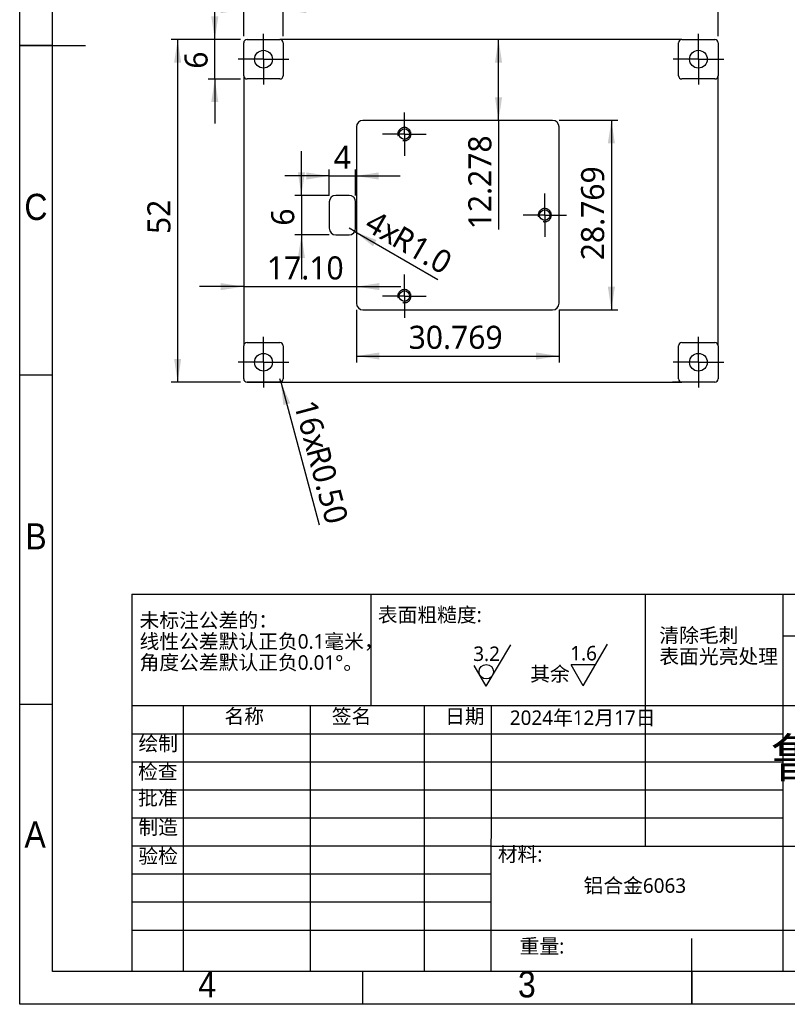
# Model space of a CAD drawing. Header units: millimetres. Extents: x 3 to 207, y 3 to 294.
# Tile 1 of 8: x 3 to 119, y 3 to 152. Entities that reach past the tile are written whole.
import ezdxf

# ---------------------------------------------------------------- set-up
doc = ezdxf.new("R2010")
doc.units = ezdxf.units.MM
doc.linetypes.add('CENTERX2', pattern=[20.32, 12.7, -2.54, 2.54, -2.54])
doc.linetypes.add('PHANTOM', pattern=[12.7, 6.35, -1.27, 1.27, -1.27, 1.27, -1.27])
for name, color, linetype in [('中心符号线', 7, 'CENTERX2'), ('几何体', 7, 'Continuous'), ('尺寸', 3, 'Continuous'), ('注释', 7, 'Continuous'), ('符号', 2, 'Continuous'), ('草图直线', 1, 'Continuous'), ('装饰螺纹线', 6, 'PHANTOM')]:
    doc.layers.add(name, color=color, linetype=linetype)
doc.styles.add('SLDTEXTSTYLE0', font='MSYH.TTC', dxfattribs={"bigfont": 'bigfont'})
doc.styles.add('SLDTEXTSTYLE1', font='MSYH.TTC')
doc.styles.add('SLDTEXTSTYLE2', font='GOTHIC.TTF', dxfattribs={"width": 0.913})
doc.dimstyles.new('SLDDIMSTYLE10', dxfattribs={"dimtxt": 3.5, "dimasz": 3.5, "dimexe": 0, "dimexo": 0.0625, "dimgap": 0.875, "dimtad": 1, "dimdec": 0, "dimrnd": 1e-09, "dimzin": 12, "dimdsep": 46, "dimtxsty": 'SLDTEXTSTYLE1', "dimsah": 1, "dimcen": 0.09, "dimadec": 0, "dimazin": 3, "dimtfac": 1, "dimtdec": 0, "dimtmove": 0, "dimatfit": 0, "dimfxl": 1, "dimfrac": 2, "dimtolj": 1, "dimtzin": 12, "dimarcsym": 0})
doc.dimstyles.new('SLDDIMSTYLE11', dxfattribs={"dimtxt": 3.5, "dimasz": 3.5, "dimexe": 0, "dimexo": 0.0625, "dimgap": 0.875, "dimtad": 1, "dimrnd": 1e-09, "dimzin": 4, "dimdsep": 46, "dimtxsty": 'SLDTEXTSTYLE1', "dimsah": 1, "dimcen": 0.09, "dimadec": 0, "dimazin": 1, "dimtfac": 1, "dimtmove": 0, "dimatfit": 0, "dimfxl": 1, "dimfrac": 2, "dimtolj": 1, "dimtzin": 12, "dimarcsym": 0})
doc.dimstyles.new('SLDDIMSTYLE12', dxfattribs={"dimtxt": 3.5, "dimasz": 3.5, "dimexe": 0, "dimexo": 0.0625, "dimgap": 0.875, "dimtad": 1, "dimdec": 1, "dimrnd": 1e-09, "dimzin": 4, "dimdsep": 46, "dimtxsty": 'SLDTEXTSTYLE1', "dimsah": 1, "dimcen": 0, "dimadec": 0, "dimazin": 1, "dimtfac": 1, "dimtdec": 1, "dimtofl": 0, "dimtmove": 0, "dimatfit": 3, "dimfxl": 1, "dimfrac": 2, "dimtolj": 1, "dimtzin": 12, "dimarcsym": 0})
doc.dimstyles.new('SLDDIMSTYLE13', dxfattribs={"dimtxt": 3.5, "dimasz": 3.5, "dimexe": 0, "dimexo": 0.0625, "dimgap": 0.875, "dimtad": 1, "dimrnd": 1e-09, "dimzin": 0, "dimdsep": 46, "dimtxsty": 'SLDTEXTSTYLE1', "dimsah": 1, "dimcen": 0, "dimadec": 0, "dimazin": 0, "dimtfac": 1, "dimtofl": 0, "dimtmove": 0, "dimatfit": 3, "dimfxl": 1, "dimfrac": 2, "dimtolj": 1, "dimtzin": 12, "dimarcsym": 0})
doc.dimstyles.new('SLDDIMSTYLE2', dxfattribs={"dimtxt": 3.5, "dimasz": 3.5, "dimexe": 0, "dimexo": 0.0625, "dimgap": 0.875, "dimtad": 1, "dimdec": 0, "dimrnd": 1e-09, "dimzin": 12, "dimdsep": 46, "dimtxsty": 'SLDTEXTSTYLE1', "dimsah": 1, "dimcen": 0.09, "dimadec": 0, "dimazin": 3, "dimtfac": 1, "dimtdec": 0, "dimtofl": 0, "dimtmove": 0, "dimatfit": 3, "dimfxl": 1, "dimfrac": 2, "dimtolj": 1, "dimtzin": 12, "dimarcsym": 0})
doc.dimstyles.new('SLDDIMSTYLE7', dxfattribs={"dimtxt": 3.5, "dimasz": 3.5, "dimexe": 0, "dimexo": 0.0625, "dimgap": 0.875, "dimtad": 1, "dimdec": 3, "dimrnd": 1e-09, "dimzin": 12, "dimdsep": 46, "dimtxsty": 'SLDTEXTSTYLE1', "dimsah": 1, "dimcen": 0.09, "dimadec": 0, "dimazin": 3, "dimtfac": 1, "dimtdec": 3, "dimtmove": 0, "dimatfit": 0, "dimfxl": 1, "dimfrac": 2, "dimtolj": 1, "dimtzin": 12, "dimarcsym": 0})
doc.dimstyles.new('SLDDIMSTYLE8', dxfattribs={"dimtxt": 3.5, "dimasz": 3.5, "dimexe": 0, "dimexo": 0.0625, "dimgap": 0.875, "dimtad": 1, "dimdec": 3, "dimrnd": 1e-09, "dimzin": 12, "dimdsep": 46, "dimtxsty": 'SLDTEXTSTYLE1', "dimsah": 1, "dimcen": 0.09, "dimadec": 0, "dimazin": 3, "dimtfac": 1, "dimtdec": 3, "dimtofl": 0, "dimtmove": 0, "dimatfit": 3, "dimfxl": 1, "dimfrac": 2, "dimtolj": 1, "dimtzin": 12, "dimarcsym": 0})
doc.dimstyles.new('SLDDIMSTYLE9', dxfattribs={"dimtxt": 3.5, "dimasz": 3.5, "dimexe": 0, "dimexo": 0.0625, "dimgap": 0.875, "dimtad": 1, "dimdec": 0, "dimrnd": 1e-09, "dimzin": 12, "dimdsep": 46, "dimtxsty": 'SLDTEXTSTYLE1', "dimsah": 1, "dimcen": 0.09, "dimadec": 0, "dimazin": 3, "dimtfac": 1, "dimtmove": 0, "dimatfit": 0, "dimfxl": 1, "dimfrac": 2, "dimtolj": 1, "dimtzin": 12, "dimarcsym": 0})

# ---------------------------------------------------------------- blocks, each defined once
blk = doc.blocks.new('SW_SFSYMBOL_0')
at = {"layer": '符号', "color": 0}
for p, q in [((1.97, -3.14), (5.68, 3.14)), ((1.97, -3.14), (0.12, 0)), ((3.83, 0), (0.12, 0))]:
    blk.add_line(p, q, dxfattribs=at)
at = {"layer": '符号', "color": 0, "char_height": 2.2, "attachment_point": 1}
for s, insert, style in [('1.6', (0, 2.89), 'SLDTEXTSTYLE1'), ('其余', (-6.08, -0.26), 'SLDTEXTSTYLE0')]:
    blk.add_mtext(s, dxfattribs=dict(at, insert=insert, style=style))
blk = doc.blocks.new('SW_SFSYMBOL_1')
at = {"layer": '符号', "color": 0}
for q in [(5.68, 3.14), (0.12, 0)]:
    blk.add_line((1.97, -3.14), q, dxfattribs=at)
blk.add_circle((1.97, -0.94), 1.1, dxfattribs=at)
at = {"layer": '符号', "color": 0, "insert": (0, 2.89), "char_height": 2.2, "attachment_point": 1, "style": 'SLDTEXTSTYLE1'}
blk.add_mtext('3.2', dxfattribs=at)
blk = doc.blocks.new('_D_19')
at = {"layer": '尺寸'}
for p, q in [((36.99, 153.97), (30.26, 153.97)), ((36.99, 149.94), (36.99, 154.97)), ((42.99, 153.97), (36.99, 153.97)), ((42.99, 149.94), (42.99, 154.97)), ((42.99, 153.97), (49.72, 153.97))]:
    blk.add_line(p, q, dxfattribs=at)
for points in [[(36.99, 153.97), (33.49, 154.51), (33.49, 153.43)], [(42.99, 153.97), (46.49, 153.43), (46.49, 154.51)]]:
    blk.add_solid(points, dxfattribs=at)
at = {"layer": '尺寸', "insert": (39.05, 158.56), "char_height": 3.5, "attachment_point": 1, "style": 'SLDTEXTSTYLE1'}
blk.add_mtext('6', dxfattribs=at)
blk = doc.blocks.new('_D_20')
at = {"layer": '尺寸'}
for p, q in [((32.61, 149.44), (32.61, 156.18)), ((36.49, 149.44), (31.61, 149.44)), ((32.61, 143.44), (32.61, 149.44)), ((36.49, 143.44), (31.61, 143.44)), ((32.61, 143.44), (32.61, 136.71))]:
    blk.add_line(p, q, dxfattribs=at)
for points in [[(32.61, 149.44), (33.14, 152.94), (32.07, 152.94)], [(32.61, 143.44), (32.07, 139.94), (33.14, 139.94)]]:
    blk.add_solid(points, dxfattribs=at)
at = {"layer": '尺寸', "insert": (28.01, 145), "char_height": 3.5, "attachment_point": 1, "rotation": 90, "style": 'SLDTEXTSTYLE1'}
blk.add_mtext('6', dxfattribs=at)
blk = doc.blocks.new('_D_21')
at = {"layer": '尺寸'}
for p, q in [((84.86, 137.17), (93.79, 137.17)), ((92.79, 137.17), (92.79, 108.4)), ((84.86, 108.4), (93.79, 108.4))]:
    blk.add_line(p, q, dxfattribs=at)
for points in [[(92.79, 137.17), (92.25, 133.67), (93.32, 133.67)], [(92.79, 108.4), (93.32, 111.9), (92.25, 111.9)]]:
    blk.add_solid(points, dxfattribs=at)
at = {"layer": '尺寸', "insert": (88.19, 115.93), "char_height": 3.5, "attachment_point": 1, "rotation": 90, "style": 'SLDTEXTSTYLE1'}
blk.add_mtext('28.769', dxfattribs=at)
blk = doc.blocks.new('_D_22')
at = {"layer": '尺寸'}
for p, q in [((54.09, 108.4), (54.09, 100.39)), ((84.86, 108.4), (84.86, 100.39)), ((54.09, 101.39), (84.86, 101.39))]:
    blk.add_line(p, q, dxfattribs=at)
for points in [[(54.09, 101.39), (57.59, 100.86), (57.59, 101.93)], [(84.86, 101.39), (81.36, 101.93), (81.36, 100.86)]]:
    blk.add_solid(points, dxfattribs=at)
at = {"layer": '尺寸', "insert": (62.02, 105.99), "char_height": 3.5, "attachment_point": 1, "style": 'SLDTEXTSTYLE1'}
blk.add_mtext('30.769', dxfattribs=at)
blk = doc.blocks.new('_D_23')
at = {"layer": '尺寸'}
for p, q in [((36.99, 111.93), (30.26, 111.93)), ((36.99, 111.93), (54.09, 111.93)), ((54.09, 111.93), (60.82, 111.93))]:
    blk.add_line(p, q, dxfattribs=at)
for points in [[(36.99, 111.93), (33.49, 112.47), (33.49, 111.39)], [(54.09, 111.93), (57.59, 111.39), (57.59, 112.47)]]:
    blk.add_solid(points, dxfattribs=at)
at = {"layer": '尺寸', "insert": (40.51, 116.52), "char_height": 3.5, "attachment_point": 1, "style": 'SLDTEXTSTYLE1'}
blk.add_mtext('17.10', dxfattribs=at)
blk = doc.blocks.new('_D_24')
at = {"layer": '尺寸'}
for q in [(75.66, 149.44), (75.66, 120.62)]:
    blk.add_line((75.66, 137.17), q, dxfattribs=at)
for points in [[(75.66, 149.44), (75.12, 145.94), (76.2, 145.94)], [(75.66, 137.17), (76.2, 140.67), (75.12, 140.67)]]:
    blk.add_solid(points, dxfattribs=at)
at = {"layer": '尺寸', "insert": (71.07, 120.62), "char_height": 3.5, "attachment_point": 1, "rotation": 90, "style": 'SLDTEXTSTYLE1'}
blk.add_mtext('12.278', dxfattribs=at)
blk = doc.blocks.new('_D_25')
at = {"layer": '尺寸'}
for p, q in [((49.98, 128.72), (43.25, 128.72)), ((49.98, 125.78), (49.98, 129.72)), ((49.98, 128.72), (53.98, 128.72)), ((53.98, 125.78), (53.98, 129.72)), ((53.98, 128.72), (60.71, 128.72))]:
    blk.add_line(p, q, dxfattribs=at)
for points in [[(49.98, 128.72), (46.48, 129.26), (46.48, 128.18)], [(53.98, 128.72), (57.48, 128.18), (57.48, 129.26)]]:
    blk.add_solid(points, dxfattribs=at)
at = {"layer": '尺寸', "insert": (50.66, 133.31), "char_height": 3.5, "attachment_point": 1, "style": 'SLDTEXTSTYLE1'}
blk.add_mtext('4', dxfattribs=at)
blk = doc.blocks.new('_D_26')
at = {"layer": '尺寸'}
for p, q in [((45.75, 125.78), (45.75, 132.51)), ((49.98, 125.78), (44.75, 125.78)), ((45.75, 125.78), (45.75, 119.78)), ((49.98, 119.78), (44.75, 119.78)), ((45.75, 119.78), (45.75, 113.05))]:
    blk.add_line(p, q, dxfattribs=at)
for points in [[(45.75, 125.78), (46.29, 129.28), (45.21, 129.28)], [(45.75, 119.78), (45.21, 116.28), (46.29, 116.28)]]:
    blk.add_solid(points, dxfattribs=at)
at = {"layer": '尺寸', "insert": (41.16, 121.18), "char_height": 3.5, "attachment_point": 1, "rotation": 90, "style": 'SLDTEXTSTYLE1'}
blk.add_mtext('6', dxfattribs=at)
blk = doc.blocks.new('_D_27')
at = {"layer": '尺寸'}
for q in [(52.98, 120.78), (66.43, 113.01)]:
    blk.add_line((53.84, 120.28), q, dxfattribs=at)
blk.add_solid([(53.84, 120.28), (56.61, 118.07), (57.14, 119)], dxfattribs=at)
at = {"layer": '尺寸', "char_height": 3.5, "attachment_point": 1, "rotation": 330, "style": 'SLDTEXTSTYLE1'}
for s, insert in [('4x', (56.87, 123.69)), ('R1.0', (60.95, 121.33))]:
    blk.add_mtext(s, dxfattribs=dict(at, insert=insert))
blk = doc.blocks.new('_D_28')
at = {"layer": '尺寸'}
for q in [(42.49, 97.94), (48.43, 75.79)]:
    blk.add_line((42.62, 97.46), q, dxfattribs=at)
blk.add_solid([(42.62, 97.46), (43.01, 93.94), (44.05, 94.22)], dxfattribs=at)
at = {"layer": '尺寸', "char_height": 3.5, "attachment_point": 1, "rotation": 285, "style": 'SLDTEXTSTYLE1'}
for s, insert in [('16x', (47.97, 95.01)), ('R0.50', (49.85, 88.01))]:
    blk.add_mtext(s, dxfattribs=dict(at, insert=insert))
blk = doc.blocks.new('_D_29')
at = {"layer": '尺寸'}
for p, q in [((36.49, 149.44), (25.97, 149.44)), ((26.97, 149.44), (26.97, 97.44)), ((36.49, 97.44), (25.97, 97.44))]:
    blk.add_line(p, q, dxfattribs=at)
for points in [[(26.97, 149.44), (26.43, 145.94), (27.5, 145.94)], [(26.97, 97.44), (27.5, 100.94), (26.43, 100.94)]]:
    blk.add_solid(points, dxfattribs=at)
at = {"layer": '尺寸', "insert": (22.37, 119.91), "char_height": 3.5, "attachment_point": 1, "rotation": 90, "style": 'SLDTEXTSTYLE1'}
blk.add_mtext('52', dxfattribs=at)
blk = doc.blocks.new('_D_30')
at = {"layer": '尺寸'}
for p, q in [((36.99, 149.94), (36.99, 160.44)), ((108.99, 149.94), (108.99, 160.44)), ((36.99, 159.44), (108.99, 159.44))]:
    blk.add_line(p, q, dxfattribs=at)
for points in [[(36.99, 159.44), (40.49, 158.91), (40.49, 159.98)], [(108.99, 159.44), (105.49, 159.98), (105.49, 158.91)]]:
    blk.add_solid(points, dxfattribs=at)
at = {"layer": '尺寸', "insert": (68.61, 164.04), "char_height": 3.5, "attachment_point": 1, "style": 'SLDTEXTSTYLE1'}
blk.add_mtext('72', dxfattribs=at)
blk = doc.blocks.new('SW_CENTERMARKSYMBOL_7')
at = {"layer": '中心符号线', "color": 0}
for p, q in [((0, 2.5), (0, 3.3)), ((0, 0), (0, 2.5)), ((-2.5, 0), (-3.3, 0)), ((0, 0), (-2.5, 0)), ((0, 0), (0, -2.5)), ((0, 0), (2.5, 0)), ((2.5, 0), (3.3, 0)), ((0, -2.5), (0, -3.3))]:
    blk.add_line(p, q, dxfattribs=at)
blk = doc.blocks.new('SW_CENTERMARKSYMBOL_8')
at = {"layer": '中心符号线', "color": 0}
for p, q in [((0, 2.5), (0, 3.3)), ((0, 0), (0, 2.5)), ((-2.5, 0), (-3.3, 0)), ((0, 0), (-2.5, 0)), ((0, 0), (0, -2.5)), ((0, 0), (2.5, 0)), ((2.5, 0), (3.3, 0)), ((0, -2.5), (0, -3.3))]:
    blk.add_line(p, q, dxfattribs=at)
blk = doc.blocks.new('SW_CENTERMARKSYMBOL_9')
at = {"layer": '中心符号线', "color": 0}
for p, q in [((0, 2.5), (0, 3.3)), ((0, 0), (0, 2.5)), ((-2.5, 0), (-3.3, 0)), ((0, 0), (-2.5, 0)), ((0, 0), (0, -2.5)), ((0, 0), (2.5, 0)), ((2.5, 0), (3.3, 0)), ((0, -2.5), (0, -3.3))]:
    blk.add_line(p, q, dxfattribs=at)
blk = doc.blocks.new('SW_CENTERMARKSYMBOL_10')
at = {"layer": '中心符号线', "color": 0}
for p, q in [((0, 2.5), (0, 3.85)), ((0, 0), (0, 2.5)), ((-2.5, 0), (-3.85, 0)), ((0, 0), (-2.5, 0)), ((0, 0), (0, -2.5)), ((0, 0), (2.5, 0)), ((2.5, 0), (3.85, 0)), ((0, -2.5), (0, -3.85))]:
    blk.add_line(p, q, dxfattribs=at)
blk = doc.blocks.new('SW_CENTERMARKSYMBOL_11')
at = {"layer": '中心符号线', "color": 0}
for p, q in [((0, 2.5), (0, 3.85)), ((0, 0), (0, 2.5)), ((-2.5, 0), (-3.85, 0)), ((0, 0), (-2.5, 0)), ((0, 0), (0, -2.5)), ((0, 0), (2.5, 0)), ((2.5, 0), (3.85, 0)), ((0, -2.5), (0, -3.85))]:
    blk.add_line(p, q, dxfattribs=at)
blk = doc.blocks.new('SW_CENTERMARKSYMBOL_12')
at = {"layer": '中心符号线', "color": 0}
for p, q in [((0, 2.5), (0, 3.85)), ((0, 0), (0, 2.5)), ((-2.5, 0), (-3.85, 0)), ((0, 0), (-2.5, 0)), ((0, 0), (0, -2.5)), ((0, 0), (2.5, 0)), ((2.5, 0), (3.85, 0)), ((0, -2.5), (0, -3.85))]:
    blk.add_line(p, q, dxfattribs=at)
blk = doc.blocks.new('SW_CENTERMARKSYMBOL_13')
at = {"layer": '中心符号线', "color": 0}
for p, q in [((0, 2.5), (0, 3.85)), ((0, 0), (0, 2.5)), ((-2.5, 0), (-3.85, 0)), ((0, 0), (-2.5, 0)), ((0, 0), (0, -2.5)), ((0, 0), (2.5, 0)), ((2.5, 0), (3.85, 0)), ((0, -2.5), (0, -3.85))]:
    blk.add_line(p, q, dxfattribs=at)

msp = doc.modelspace()

# ---------------------------------------------------------------- linework, layer by layer
at = {"layer": '几何体'}
for p, q in [((37.4937972, 149.4444453), (42.4937852, 149.4444453)), ((103.4939192, 149.4444453), (42.4937852, 149.4444453)), ((103.4939192, 149.4444453), (108.4939072, 149.4444453)), ((36.9937972, 143.9444573), (36.9937972, 148.9444453)), ((42.9937852, 148.9444453), (42.9937852, 143.9444573)), ((102.9939192, 143.9444573), (102.9939192, 148.9444453)), ((108.9939072, 148.9444453), (108.9939072, 143.9444573)), ((36.9937972, 143.9444573), (36.9937972, 102.9445373)), ((108.9939072, 102.9445373), (108.9939072, 143.9444573)), ((42.4937852, 143.4444573), (37.4937972, 143.4444573)), ((108.4939072, 143.4444573), (103.4939192, 143.4444573)), ((54.093694, 136.1661405), (54.093694, 109.3973022)), ((83.8625324, 137.1661405), (55.093694, 137.1661405)), ((84.8625324, 109.3973022), (84.8625324, 136.1661405)), ((52.9781132, 125.7817213), (50.9781132, 125.7817213)), ((49.9781132, 124.7817213), (49.9781132, 120.7817213)), ((53.9781132, 120.7817213), (53.9781132, 124.7817213)), ((50.9781132, 119.7817213), (52.9781132, 119.7817213)), ((55.093694, 108.3973022), (83.8625324, 108.3973022)), ((37.4937972, 103.4445373), (42.4937852, 103.4445373)), ((103.4939192, 103.4445373), (108.4939072, 103.4445373)), ((36.9937972, 97.9445493), (36.9937972, 102.9445373)), ((42.9937852, 102.9445373), (42.9937852, 97.9445493)), ((102.9939192, 97.9445493), (102.9939192, 102.9445373)), ((108.9939072, 102.9445373), (108.9939072, 97.9445493)), ((42.4937852, 97.4445493), (37.4937972, 97.4445493)), ((37.4937972, 97.4445493), (37.4937972, 97.4444453)), ((37.4937972, 97.4444453), (43.9437972, 97.4444453)), ((42.4937852, 97.4445493), (103.4939192, 97.4445493)), ((43.9437972, 97.4444453), (102.0439072, 97.4444453)), ((108.4939072, 97.4444453), (102.0439072, 97.4444453)), ((108.4939072, 97.4445493), (103.4939192, 97.4445493)), ((108.4939072, 97.4444453), (108.4939072, 97.4445493))]:
    msp.add_line(p, q, dxfattribs=at)
for centre, radius in [((39.9937912, 146.4444513), 1.35), ((105.9939132, 146.4444513), 1.35), ((61.3781132, 135.0792821), 0.8), ((82.6781132, 122.7817213), 0.8), ((61.3781132, 110.4841606), 0.8), ((39.9937912, 100.4445433), 1.35), ((105.9939132, 100.4445433), 1.35)]:
    msp.add_circle(centre, radius, dxfattribs=at)
for centre, radius, start, end in [((37.4937972, 148.9444453), 0.5, 90, 180), ((42.4937852, 148.9444453), 0.5, 0, 90), ((103.4939192, 148.9444453), 0.5, 90, 180), ((108.4939072, 148.9444453), 0.5, 0, 90), ((37.4937972, 143.9444573), 0.5, 180, 270), ((42.4937852, 143.9444573), 0.5, 270, 0), ((103.4939192, 143.9444573), 0.5, 180, 270), ((108.4939072, 143.9444573), 0.5, 270, 0), ((55.093694, 136.1661405), 1, 90, 180), ((83.8625324, 136.1661405), 1, 0, 90), ((50.9781132, 124.7817213), 1, 90, 180), ((52.9781132, 124.7817213), 1, 0, 90), ((50.9781132, 120.7817213), 1, 180, 270), ((52.9781132, 120.7817213), 1, 270, 0), ((55.093694, 109.3973022), 1, 180, 270), ((83.8625324, 109.3973022), 1, 270, 0), ((37.4937972, 102.9445373), 0.5, 90, 180), ((42.4937852, 102.9445373), 0.5, 0, 90), ((103.4939192, 102.9445373), 0.5, 90, 180), ((108.4939072, 102.9445373), 0.5, 0, 90), ((37.4937972, 97.9445493), 0.5, 180, 270), ((42.4937852, 97.9445493), 0.5, 270, 0), ((103.4939192, 97.9445493), 0.5, 180, 270), ((108.4939072, 97.9445493), 0.5, 270, 0)]:
    msp.add_arc(centre, radius, start, end, dxfattribs=at)
at = {"layer": '草图直线'}
for p, q in [((3, 3), (3, 294)), ((8, 8), (8, 289)), ((2.999, 148.5), (13.001, 148.5)), ((8, 148.5), (3, 148.5)), ((8, 98.5), (3, 98.5)), ((20, 65.25), (202, 65.25)), ((20, 65.25), (20, 8)), ((56.3108907, 48.287212), (56.3341912, 65.25)), ((97.8890335, 65.25), (97.8890335, 27)), ((118.8, 65.25), (118.8, 8)), ((202, 58.875), (118.8, 58.875)), ((8, 48.5), (3, 48.5)), ((202.0001461, 48.287212), (19.9999744, 48.287212)), ((27.8, 48.25), (27.8, 8)), ((47.0903628, 48.287212), (47.0903628, 8)), ((64.3989262, 48.25), (64.3989262, 8)), ((74.5446864, 8), (74.600026, 48.287212)), ((118.8, 44), (20, 44)), ((118.8, 39.75), (20, 39.75)), ((118.8, 35.5), (20, 35.5)), ((118.8, 31.25), (20, 31.25)), ((74.6, 27), (20, 27)), ((74.6, 27), (202, 27)), ((74.6, 22.749928), (20, 22.749928)), ((74.6, 18.5), (20, 18.5)), ((20, 14.25), (202, 14.25)), ((105, 2.999), (105, 13.001)), ((202, 8), (8, 8)), ((55, 8), (55, 3)), ((105, 8), (105, 3)), ((207, 3), (3, 3))]:
    msp.add_line(p, q, dxfattribs=at)
at = {"layer": '装饰螺纹线'}
for centre in [(61.3781132, 135.0792821), (82.6781132, 122.7817213), (61.3781132, 110.4841606)]:
    msp.add_arc(centre, 1, 255, 195, dxfattribs=at)

# ---------------------------------------------------------------- block references
at = {"layer": '中心符号线'}
for name, p in [('SW_CENTERMARKSYMBOL_10', (39.9937912, 146.4444513)), ('SW_CENTERMARKSYMBOL_13', (105.9939132, 146.4444513)), ('SW_CENTERMARKSYMBOL_8', (61.3781132, 135.0792821)), ('SW_CENTERMARKSYMBOL_9', (82.6781132, 122.7817213)), ('SW_CENTERMARKSYMBOL_7', (61.3781132, 110.4841606)), ('SW_CENTERMARKSYMBOL_11', (39.9937912, 100.4445433)), ('SW_CENTERMARKSYMBOL_12', (105.9939132, 100.4445433))]:
    msp.add_blockref(name, p, dxfattribs=at)
at = {"layer": '符号'}
for name, p in [('SW_SFSYMBOL_1', (71.828058, 54.4171758)), ('SW_SFSYMBOL_0', (86.5400123, 54.5003493))]:
    msp.add_blockref(name, p, dxfattribs=at)

# ---------------------------------------------------------------- texts
at = {"layer": '注释'}
for s, insert, char_height, attachment_point, style in [('C', (5.4586589, 126.0136245), 3.96875, 2, 'SLDTEXTSTYLE2'), ('B', (5.4706018, 76.0136245), 3.96875, 2, 'SLDTEXTSTYLE2'), ('表面粗糙度:', (57.3386475, 63.213496), 2.2, 1, 'SLDTEXTSTYLE0'), ('未标注公差的：', (21.1841702, 62.3785074), 2.2, 1, 'SLDTEXTSTYLE0'), ('清除毛刺', (100.0626294, 60.1014724), 2.2, 1, 'SLDTEXTSTYLE0'), ('线性公差默认正负0.1毫米，', (21.1841702, 59.1785075), 2.2, 1, 'SLDTEXTSTYLE0'), ('表面光亮处理', (100.0626294, 56.9014725), 2.2, 1, 'SLDTEXTSTYLE0'), ('角度公差默认正负0.01°。', (21.1841702, 55.9785076), 2.2, 1, 'SLDTEXTSTYLE0'), ('名称', (34.0738592, 47.8216898), 2.2, 1, 'SLDTEXTSTYLE0'), ('签名', (50.3639825, 47.8059303), 2.2, 1, 'SLDTEXTSTYLE0'), ('日期', (67.5450969, 47.8203532), 2.2, 1, 'SLDTEXTSTYLE0'), ('2024年12月17日', (77.3706159, 47.5989025), 2.2, 1, 'SLDTEXTSTYLE0'), ('绘制', (21.0150631, 43.6738888), 2.2, 1, 'SLDTEXTSTYLE0'), ('鲁班猫5核心板散热片', (192.7277936, 43.3169034), 5.82083333, 3, 'SLDTEXTSTYLE0'), ('检查', (20.9539783, 39.3985811), 2.2, 1, 'SLDTEXTSTYLE0'), ('批准', (20.9520253, 35.4210041), 2.2, 1, 'SLDTEXTSTYLE0'), ('A', (5.3396881, 30.7636245), 3.96875, 2, 'SLDTEXTSTYLE2'), ('制造', (21.012589, 30.9778786), 2.2, 1, 'SLDTEXTSTYLE0'), ('验检', (21.0072504, 26.5938231), 2.2, 1, 'SLDTEXTSTYLE0'), ('材料:', (75.5408594, 26.8641155), 2.2, 1, 'SLDTEXTSTYLE0'), ('铝合金6063', (88.5654207, 22.1192826), 2.2, 1, 'SLDTEXTSTYLE0'), ('重量: ', (78.8638218, 12.9188642), 2.2, 1, 'SLDTEXTSTYLE0'), ('4', (31.4600369, 8.0136245), 3.96875, 2, 'SLDTEXTSTYLE2'), ('3', (79.9600369, 8.0136245), 3.96875, 2, 'SLDTEXTSTYLE2')]:
    msp.add_mtext(s, dxfattribs=dict(at, insert=insert, char_height=char_height, attachment_point=attachment_point, style=style))

# ---------------------------------------------------------------- dimensions: what is measured, and where the dimension line sits
at = {"layer": '尺寸'}
for base, p1, p2, dimstyle, picture, middle in [((108.9939072, 159.4444453), (36.9937972, 148.9444453), (108.9939072, 148.9444453), 'SLDDIMSTYLE2', '_D_30', (71.142079, 159.4444453)), ((36.9937972, 153.9713718), (42.9937852, 148.9444453), (36.9937972, 148.9444453), 'SLDDIMSTYLE10', '_D_19', (40.3093345, 153.9713718)), ((53.9781132, 128.7196104), (49.9781132, 124.7817213), (53.9781132, 124.7817213), 'SLDDIMSTYLE9', '_D_25', (51.9232732, 128.7196104)), ((54.093694, 111.9276725), (36.9937972, 97.9445493), (54.093694, 109.3973022), 'SLDDIMSTYLE11', '_D_23', (46.0853547, 111.9276725)), ((84.8625324, 101.3944971), (54.093694, 109.3973022), (84.8625324, 109.3973022), 'SLDDIMSTYLE8', '_D_22', (68.8620333, 101.3944971))]:
    dim = msp.add_linear_dim(base=base, p1=p1, p2=p2, dimstyle=dimstyle, dxfattribs=at)
    dim.commit()
    dim.dimension.update_dxf_attribs({"geometry": picture, "text_midpoint": middle, "dimtype": 160})
for base, p1, p2, dimstyle, picture, middle in [((32.6061157, 149.4444453), (37.4937972, 143.4444573), (37.4937972, 149.4444453), 'SLDDIMSTYLE10', '_D_20', (32.6061157, 146.268153)), ((26.9656094, 97.4445493), (37.4937972, 149.4444453), (37.4937972, 97.4445493), 'SLDDIMSTYLE2', '_D_29', (26.9656094, 122.4409511)), ((75.6576365, 149.4444453), (83.8625324, 137.1661405), (108.4939072, 149.4444453), 'SLDDIMSTYLE8', '_D_24', (75.6576365, 127.463835)), ((92.7859236, 108.3973022), (83.8625324, 137.1661405), (83.8625324, 108.3973022), 'SLDDIMSTYLE7', '_D_21', (92.7859236, 122.7647137)), ((45.7481083, 119.7817213), (50.9781132, 125.7817213), (50.9781132, 119.7817213), 'SLDDIMSTYLE9', '_D_26', (45.7481083, 122.4409511))]:
    dim = msp.add_linear_dim(base=base, p1=p1, p2=p2, angle=90, dimstyle=dimstyle, dxfattribs=at)
    dim.commit()
    dim.dimension.update_dxf_attribs({"geometry": picture, "text_midpoint": middle, "dimtype": 160})
for center, mpoint, text, dimstyle, picture, middle in [((52.9781132, 120.7817213), (53.8441386, 120.2817213), '4x<>', 'SLDDIMSTYLE12', '_D_27', (60.8917077, 116.2128212)), ((42.4937852, 97.9445493), (42.6231947, 97.4615864), '16x<>', 'SLDDIMSTYLE13', '_D_28', (46.0853647, 84.5406394))]:
    dim = msp.add_radius_dim(center=center, mpoint=mpoint, text=text, dimstyle=dimstyle, dxfattribs=at)
    dim.commit()
    dim.dimension.update_dxf_attribs({"geometry": picture, "text_midpoint": middle, "dimtype": 164})

doc.saveas('drawing.dxf')
